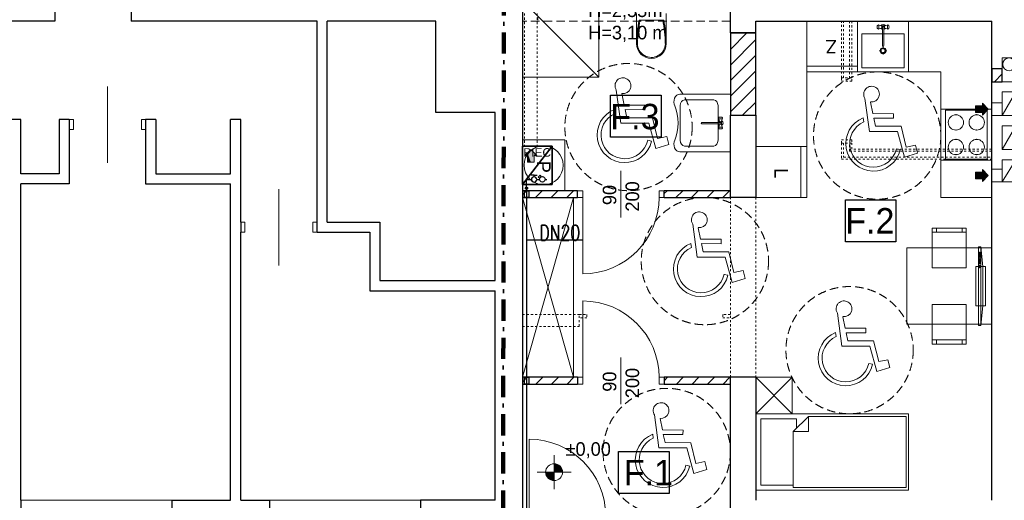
# Model space of a CAD drawing. Extents: x -220425 to -32551, y -64521 to 77206.
# Tile 11 of 59: x -193297 to -181694, y -9595 to -3929. Entities that reach past the tile are written whole.
import ezdxf
from ezdxf.lldxf.tags import DXFTag

# ---------------------------------------------------------------- set-up
doc = ezdxf.new("R2010")
doc.units = 0
doc.header["$MEASUREMENT"] = 0
for name, pattern in [('Hidden Line', [50, 25, -25]), ('Krawędzie ukryte', [150, 100, -50]), ('Kreski i kropki', [450, 250, -100, 0, -100]), ('MITTE', [50.8, 31.75, -6.35, 6.35, -6.35])]:
    doc.linetypes.add(name, pattern=pattern)
for name, color, linetype in [('#op-kan-san', 3, 'Continuous'), ('#opisy', 252, 'Continuous'), ('_MK_opis gazu', 3, 'Continuous'), ('armatura', 6, 'Continuous'), ('Drzwi ArchiCAD', 7, 'Continuous')]:
    doc.layers.add(name, color=color, linetype=linetype)
for name, color, linetype, lineweight, true_color in [('Arch drzwi_Nr_Pióra__4', 7, 'Continuous', 9, 0x029e21), ('Arch okna_Nr_Pióra__4', 7, 'Continuous', 9, 0x029e21), ('Arch wyposarzenie_Nr_Pióra__2', 7, 'Continuous', 13, 0x7f7f7f), ('Arch wyposarzenie_Nr_Pióra__9', 7, 'Continuous', 13, 0x3dad99), ('Arch wyposazenie_Nr_Pióra__3', 7, 'Continuous', 18, 0xff6600), ('Arch wyposazenie_Nr_Pióra__9', 7, 'Continuous', 13, 0x3dad99)]:
    doc.layers.add(name, color=color, linetype=linetype, lineweight=lineweight, true_color=true_color)
for name, color, linetype, lineweight in [('Arch kominy_Nr_Pióra__1', 7, 'Continuous', 25), ('Arch kominy_Nr_Pióra__21', 7, 'Continuous', 9), ('Arch opisy_Nr_Pióra__21', 7, 'Continuous', 9), ('Arch wyposazenie_Nr_Pióra__26', 5, 'Continuous', 35), ('Arch ściany nośne_Nr_Pióra__21', 7, 'Continuous', 9), ('Arch ściany nośne_Nr_Pióra__27', 7, 'Continuous', 30), ('Drzwi ArchiCAD_Nr_Pióra__27', 7, 'Continuous', 30), ('Drzwi ArchiCAD_Nr_Pióra__5', 7, 'Continuous', 13), ('INWENT KONST. DREWNIANA_Nr_Pióra__20', 1, 'Continuous', 100), ('INWENT RZĘDNE_Nr_Pióra__21', 7, 'Continuous', 9), ('INWENT WYMIARY_Nr_Pióra__21', 7, 'Continuous', 9), ('INWENT. DRZWI_Nr_Pióra__101', 8, 'Continuous', 13), ('INWENT. DRZWI_Nr_Pióra__5', 7, 'Continuous', 13), ('INWENT. OKNA_Nr_Pióra__5', 7, 'Continuous', 13), ('INWENT.ŚCIANY_Nr_Pióra__1', 7, 'Continuous', 25), ('INWENT.ŚCIANY_Nr_Pióra__101', 8, 'Continuous', 13), ('INWENT.ŚCIANY_Nr_Pióra__5', 7, 'Continuous', 13), ('IS_Zimna_woda', 5, 'SOLID', 30), ('Istniejące kominy_Nr_Pióra__5', 7, 'Continuous', 13), ('Istniejące stropy_Nr_Pióra__5', 7, 'Continuous', 13)]:
    doc.layers.add(name, color=color, linetype=linetype, lineweight=lineweight)
doc.styles.add('GENERATED_STYLE_2', font='txt')
doc.styles.add('GENERATED_STYLE_4', font='txt')
doc.styles.add('GENERATED_STYLE_6', font='txt')
doc.styles.add('GENERATED_STYLE_8', font='arial.ttf')
doc.styles.add('ROMANS', font='romans.shx', dxfattribs={"width": 0.85, "height": 0.11})
tags = doc.linetypes.add('SOLID', pattern=[10, 10, 0]).pattern_tags.tags
tags[6:7] = [DXFTag(74, 4), DXFTag(75, 0), DXFTag(340, '0'), DXFTag(46, 0.0), DXFTag(50, 0.0), DXFTag(44, 0.0), DXFTag(45, 0.0)]
tags[4:5] = [DXFTag(74, 4), DXFTag(75, 0), DXFTag(340, '0'), DXFTag(46, 0.0), DXFTag(50, 0.0), DXFTag(44, 0.0), DXFTag(45, 0.0)]
pattern_1 = [(45, (197252.38, 10015.15), (-91.92388, 91.92388), [])]

# ---------------------------------------------------------------- blocks, each defined once
blk = doc.blocks.new('A$C68B6B573')
at = {"layer": 'Arch ściany nośne_Nr_Pióra__21', "linetype": 'Continuous'}
h = blk.add_hatch(dxfattribs=at)
h.set_pattern_fill('Common_Brick', color=252, style=0, pattern_type=2)
h.set_pattern_definition(pattern_1)
h.paths.add_polyline_path([(12330, 5930), (12330, 4960), (12630, 4960), (12630, 5930)], flags=0)
h = blk.add_hatch(dxfattribs=at)
h.set_pattern_fill('Common_Brick', color=252, style=0, pattern_type=2)
h.set_pattern_definition(pattern_1)
h.paths.add_polyline_path([(15535, 5355), (15535, 5505), (15410, 5505), (15410, 5355)], flags=0)
h = blk.add_hatch(dxfattribs=at)
h.set_pattern_fill('Common_Brick', color=252, style=0, pattern_type=2)
h.set_pattern_definition(pattern_1)
h.paths.add_polyline_path([(9880, 3990), (10530, 3990), (10530, 4070), (9880, 4070)], flags=0)
h = blk.add_hatch(dxfattribs=at)
h.set_pattern_fill('Common_Brick', color=252, style=0, pattern_type=2)
h.set_pattern_definition(pattern_1)
h.paths.add_polyline_path([(11550, 3990), (12330, 3990), (12330, 4070), (11550, 4070)], flags=0)
h = blk.add_hatch(dxfattribs=at)
h.set_pattern_fill('Common_Brick', color=252, style=0, pattern_type=2)
h.set_pattern_definition(pattern_1)
h.paths.add_polyline_path([(9880, 1790), (10530, 1790), (10530, 1870), (9880, 1870)], flags=0)
h = blk.add_hatch(dxfattribs=at)
h.set_pattern_fill('Common_Brick', color=252, style=0, pattern_type=2)
h.set_pattern_definition(pattern_1)
h.paths.add_polyline_path([(12330, 1870), (11550, 1870), (11550, 1790), (12330, 1790)], flags=0)
at = {"layer": 'INWENT RZĘDNE_Nr_Pióra__21', "linetype": 'Continuous'}
for points in [[(10253, 752), (10353, 752), (10345, 790), (10324, 823), (10291, 845), (10253, 852)], [(10253, 752), (10153, 752), (10161, 714), (10182, 681), (10215, 660), (10253, 652)]]:
    blk.add_hatch(color=252, dxfattribs=at).paths.add_polyline_path(points, flags=0)
at = {"color": 252}
for p, q in [((10918, 4702), (10918, 5196)), ((10918, 5196), (11514, 5196)), ((11514, 5196), (11514, 4702)), ((11514, 4702), (10918, 4702)), ((13686, 3467), (13686, 3962)), ((13686, 3962), (14282, 3962)), ((14282, 3962), (14282, 3467)), ((14282, 3467), (13686, 3467)), ((11012, 500), (11012, 994)), ((11012, 994), (11608, 994)), ((11608, 994), (11608, 500)), ((11608, 500), (11012, 500))]:
    blk.add_line(p, q, dxfattribs=at)
at = {"layer": 'Arch kominy_Nr_Pióra__1', "color": 252, "linetype": 'Continuous'}
for points in [[(15300, 4990), (15220, 5070), (15300, 5070)], [(15220, 4990), (15220, 5070), (15300, 4990)], [(15300, 4960), (15300, 5100), (15370, 5030)], [(9980, 4405), (9940, 4515), (9980, 4555)], [(10020, 4405), (9980, 4555), (10020, 4515)], [(9980, 4405), (9980, 4555), (10020, 4405)], [(9940, 4485), (9910, 4485), (9940, 4515)], [(9940, 4405), (9940, 4515), (9980, 4405)], [(10020, 4485), (10020, 4515), (10050, 4485)], [(15300, 4180), (15300, 4320), (15370, 4250)], [(15300, 4210), (15220, 4290), (15300, 4290)], [(15220, 4210), (15220, 4290), (15300, 4210)]]:
    blk.add_solid(points, dxfattribs=at)
at = {"layer": 'Arch kominy_Nr_Pióra__21', "color": 252, "linetype": 'Hidden Line'}
for p, q in [((9905, 6310), (9905, 4595)), ((10055, 6310), (10055, 4595)), ((9905, 4595), (10055, 4595))]:
    blk.add_line(p, q, dxfattribs=at)
at = {"layer": 'Arch kominy_Nr_Pióra__21', "color": 252, "linetype": 'Continuous'}
for p, q in [((15220, 5070), (15300, 5070)), ((15220, 5070), (15220, 4990)), ((15220, 4990), (15300, 4990)), ((15300, 5100), (15370, 5030)), ((15300, 5070), (15300, 5100)), ((15370, 5030), (15300, 4960)), ((15300, 4990), (15300, 4960)), ((15535, 5105), (15410, 5105)), ((15410, 5105), (15410, 4955)), ((15535, 4955), (15410, 4955)), ((9910, 4485), (9980, 4555)), ((9980, 4555), (10050, 4485)), ((9940, 4485), (9910, 4485)), ((9940, 4405), (9940, 4485)), ((10020, 4405), (10020, 4485)), ((10020, 4485), (10050, 4485)), ((9940, 4405), (10020, 4405)), ((15300, 4320), (15370, 4250)), ((15300, 4290), (15300, 4320)), ((15535, 4325), (15410, 4325)), ((15410, 4325), (15410, 4175)), ((15220, 4290), (15300, 4290)), ((15220, 4290), (15220, 4210)), ((15220, 4210), (15300, 4210)), ((15370, 4250), (15300, 4180)), ((15300, 4210), (15300, 4180)), ((15535, 4175), (15410, 4175))]:
    blk.add_line(p, q, dxfattribs=at)
blk.add_circle((15615, 5560), 75, dxfattribs=at)
at = {"layer": 'Arch okna_Nr_Pióra__4', "color": 252, "linetype": 'Continuous'}
for p, q in [((11040, 4305), (11040, 3755)), ((11040, 1555), (11040, 2105)), ((9960, 240), (9960, 1140))]:
    blk.add_line(p, q, dxfattribs=at)
blk.add_arc((9960, 240), 900, 0, 90, dxfattribs=at)
at = {"layer": 'Arch opisy_Nr_Pióra__21', "color": 252, "linetype": 'Continuous'}
for p, q in [((10918, 4702), (10918, 5196)), ((10918, 5196), (11514, 5196)), ((11514, 5196), (11514, 4702)), ((11514, 4702), (10918, 4702)), ((13686, 3467), (13686, 3962)), ((13686, 3962), (14282, 3962)), ((14282, 3962), (14282, 3467)), ((14282, 3467), (13686, 3467)), ((11012, 500), (11012, 994)), ((11012, 994), (11608, 994)), ((11608, 994), (11608, 500)), ((11608, 500), (11012, 500))]:
    blk.add_line(p, q, dxfattribs=at)
at = {"layer": 'Arch opisy_Nr_Pióra__21', "color": 252, "linetype": 'Krawędzie ukryte'}
for centre in [(11130, 4820), (14060, 4720), (12030, 3240), (13735, 2190), (11580, 990)]:
    blk.add_circle(centre, 750, dxfattribs=at)
at = {"layer": 'Arch wyposarzenie_Nr_Pióra__2', "color": 252, "linetype": 'Continuous'}
for p, q in [((10986, 5257), (11038, 4868)), ((11079, 5079), (11052, 5214)), ((13916, 5157), (13968, 4768)), ((14009, 4979), (13982, 5114)), ((10965, 5028), (10972, 4981)), ((11323, 5078), (11079, 5079)), ((11090, 5026), (11322, 5025)), ((11110, 4930), (11090, 5026)), ((11322, 5025), (11323, 5078)), ((11413, 4929), (11110, 4930)), ((11473, 4685), (11413, 4929)), ((13895, 4928), (13902, 4881)), ((14253, 4978), (14009, 4979)), ((14020, 4926), (14252, 4925)), ((14040, 4830), (14020, 4926)), ((14252, 4925), (14253, 4978)), ((11038, 4868), (11369, 4867)), ((11369, 4867), (11451, 4567)), ((13968, 4768), (14299, 4767)), ((14343, 4829), (14040, 4830)), ((14299, 4767), (14381, 4467)), ((14403, 4585), (14343, 4829)), ((11402, 4654), (11357, 4664)), ((11581, 4708), (11473, 4685)), ((11604, 4614), (11581, 4708)), ((11451, 4567), (11604, 4614)), ((14332, 4554), (14287, 4564)), ((14511, 4608), (14403, 4585)), ((14534, 4514), (14511, 4608)), ((14381, 4467), (14534, 4514)), ((11886, 3677), (11938, 3288)), ((11979, 3499), (11952, 3634)), ((12223, 3498), (11979, 3499)), ((12222, 3445), (12223, 3498)), ((11865, 3448), (11872, 3401)), ((11990, 3446), (12222, 3445)), ((12010, 3350), (11990, 3446)), ((11938, 3288), (12269, 3287)), ((12313, 3349), (12010, 3350)), ((12269, 3287), (12351, 2987)), ((12373, 3105), (12313, 3349)), ((12302, 3074), (12257, 3084)), ((12351, 2987), (12504, 3034)), ((12481, 3128), (12373, 3105)), ((12504, 3034), (12481, 3128)), ((13591, 2627), (13643, 2238)), ((13684, 2449), (13657, 2584)), ((13928, 2448), (13684, 2449)), ((13927, 2395), (13928, 2448)), ((13570, 2398), (13577, 2351)), ((13695, 2396), (13927, 2395)), ((13715, 2300), (13695, 2396)), ((13643, 2238), (13974, 2237)), ((14018, 2299), (13715, 2300)), ((13974, 2237), (14056, 1937)), ((14078, 2055), (14018, 2299)), ((14007, 2024), (13962, 2034)), ((14056, 1937), (14209, 1984)), ((14186, 2078), (14078, 2055)), ((14209, 1984), (14186, 2078)), ((11436, 1427), (11488, 1038)), ((11529, 1249), (11502, 1384)), ((11415, 1198), (11422, 1151)), ((11773, 1248), (11529, 1249)), ((11540, 1196), (11772, 1195)), ((11560, 1100), (11540, 1196)), ((11772, 1195), (11773, 1248)), ((11863, 1099), (11560, 1100)), ((11923, 855), (11863, 1099)), ((11488, 1038), (11819, 1037)), ((11819, 1037), (11901, 737)), ((11852, 824), (11807, 834)), ((12031, 878), (11923, 855)), ((12054, 784), (12031, 878)), ((11901, 737), (12054, 784))]:
    blk.add_line(p, q, dxfattribs=at)
for centre, major_axis, start_param, end_param in [((11064, 5308), (92.9, 0), 4.583801, 10.008202), ((13994, 5208), (92.9, 0), 4.583801, 10.008202), ((11085, 4726), (325, 0), 1.947533, 6.059917), ((11085, 4726), (279, 0), 1.989195, 6.059917), ((14015, 4626), (325, 0), 1.947533, 6.059917), ((14015, 4626), (279, 0), 1.989195, 6.059917), ((11964, 3728), (92.9, 0), 4.583801, 10.008202), ((11985, 3146), (325, 0), 1.947533, 6.059917), ((11985, 3146), (279, 0), 1.989195, 6.059917), ((13669, 2678), (92.9, 0), 4.583801, 10.008202), ((13690, 2096), (325, 0), 1.947533, 6.059917), ((13690, 2096), (279, 0), 1.989195, 6.059917), ((11514, 1478), (92.9, 0), 4.583801, 10.008202), ((11535, 896), (325, 0), 1.947533, 6.059917), ((11535, 896), (279, 0), 1.989195, 6.059917)]:
    blk.add_ellipse(centre, major_axis=major_axis, ratio=0.999933, start_param=start_param, end_param=end_param, dxfattribs=at)
at = {"layer": 'Arch wyposarzenie_Nr_Pióra__9', "color": 252, "linetype": 'Continuous'}
for p, q in [((9880, 6310), (10780, 5410)), ((10780, 5410), (10780, 6310)), ((10060, 6114), (10060, 6079)), ((14061, 6010), (14060, 6003)), ((14060, 6003), (14060, 5997)), ((14060, 5997), (14061, 5990)), ((14062, 6015), (14061, 6010)), ((14061, 5990), (14062, 5985)), ((14064, 6019), (14062, 6015)), ((14062, 5985), (14064, 5981)), ((14070, 6023), (14064, 6019)), ((14070, 5977), (14064, 5981)), ((14072, 6024), (14070, 6023)), ((14070, 5977), (14072, 5976)), ((14110, 6012), (14072, 6024)), ((14075, 6023), (14072, 6024)), ((14110, 5988), (14072, 5976)), ((14072, 5976), (14075, 5977)), ((14078, 6018), (14075, 6023)), ((14075, 5977), (14078, 5982)), ((14080, 6012), (14078, 6018)), ((14078, 5982), (14080, 5988)), ((14080, 6004), (14080, 6012)), ((14080, 5996), (14080, 6004)), ((14080, 5988), (14080, 5996)), ((14122, 6001), (14122, 5781)), ((14138, 5781), (14138, 6001)), ((14150, 6012), (14188, 6024)), ((14150, 5988), (14188, 5976)), ((14182, 6018), (14180, 6012)), ((14180, 6012), (14180, 6004)), ((14180, 6004), (14180, 5996)), ((14180, 5996), (14180, 5988)), ((14180, 5988), (14182, 5982)), ((14185, 6023), (14182, 6018)), ((14182, 5982), (14185, 5977)), ((14188, 6024), (14185, 6023)), ((14185, 5977), (14188, 5976)), ((14190, 6023), (14188, 6024)), ((14188, 5976), (14190, 5977)), ((14190, 6023), (14196, 6019)), ((14190, 5977), (14196, 5981)), ((14198, 6015), (14196, 6019)), ((14196, 5981), (14198, 5985)), ((14199, 6010), (14198, 6015)), ((14198, 5985), (14199, 5990)), ((14200, 6003), (14199, 6010)), ((14199, 5990), (14200, 5997)), ((14200, 5997), (14200, 6003)), ((14113, 5720), (14085, 5720)), ((14130, 5737), (14130, 5765)), ((14130, 5675), (14130, 5703)), ((14175, 5720), (14147, 5720)), ((10780, 5410), (9880, 5410)), ((12330, 5208), (11733, 5208)), ((11791, 5140), (12134, 5140)), ((12330, 4528), (12330, 5208)), ((11740, 4664), (11740, 5072)), ((12185, 4664), (12185, 5072)), ((11995, 4876), (12216, 4876)), ((12190, 4926), (12192, 4929)), ((12202, 4888), (12190, 4926)), ((12192, 4923), (12190, 4926)), ((12192, 4929), (12195, 4934)), ((12196, 4921), (12192, 4923)), ((12195, 4934), (12199, 4936)), ((12202, 4919), (12196, 4921)), ((12199, 4936), (12204, 4937)), ((12210, 4918), (12202, 4919)), ((12204, 4937), (12211, 4938)), ((12218, 4918), (12210, 4918)), ((12211, 4938), (12218, 4938)), ((12218, 4938), (12224, 4937)), ((12226, 4919), (12218, 4918)), ((12224, 4937), (12229, 4936)), ((12226, 4888), (12238, 4926)), ((12233, 4921), (12226, 4919)), ((12229, 4936), (12233, 4934)), ((12237, 4929), (12233, 4934)), ((12237, 4923), (12233, 4921)), ((12237, 4929), (12238, 4926)), ((12238, 4926), (12237, 4923)), ((12216, 4860), (11995, 4860)), ((12202, 4848), (12190, 4811)), ((12190, 4811), (12192, 4813)), ((12192, 4808), (12190, 4811)), ((12192, 4813), (12196, 4816)), ((12192, 4808), (12195, 4803)), ((12199, 4801), (12195, 4803)), ((12196, 4816), (12202, 4818)), ((12204, 4799), (12199, 4801)), ((12202, 4818), (12210, 4819)), ((12211, 4798), (12204, 4799)), ((12210, 4819), (12218, 4819)), ((12218, 4798), (12211, 4798)), ((12218, 4819), (12226, 4818)), ((12224, 4799), (12218, 4798)), ((12229, 4801), (12224, 4799)), ((12226, 4848), (12238, 4811)), ((12226, 4818), (12233, 4816)), ((12233, 4803), (12229, 4801)), ((12233, 4816), (12237, 4813)), ((12237, 4808), (12233, 4803)), ((12237, 4813), (12238, 4811)), ((12238, 4811), (12237, 4808)), ((11733, 4528), (12330, 4528)), ((12134, 4596), (11791, 4596))]:
    blk.add_line(p, q, dxfattribs=at)
for centre, radius in [((14130, 5720), 35), ((14130, 5720), 25), ((10130, 4370), 230)]:
    blk.add_circle(centre, radius, dxfattribs=at)
for centre, radius, start, end in [((14130, 6000), 30, 27.9765, 152.0235), ((14130, 6000), 30, 207.9765, 254.7747), ((14130, 6000), 16.8, 298.0549, 241.9451), ((14130, 6000), 8, 10, 170), ((14130, 6000), 30, 285.2253, 332.0235), ((14130, 5781), 7.88, 180, 0), ((11995, 4868), 7.88, 90, 270), ((12214, 4868), 30, 117.9765, 164.7747), ((12214, 4868), 16.8, 208.0549, 151.9451), ((12214, 4868), 8, 280, 80), ((12214, 4868), 30, 297.9765, 62.0235), ((12214, 4868), 30, 195.2253, 242.0235)]:
    blk.add_arc(centre, radius, start, end, dxfattribs=at)
for centre, major_axis, start_param, end_param in [((11733, 5118), (0, 90.2), 0, 2.147669), ((11792, 5071), (0, 69.5), 0.021486, 1.549311), ((12133, 5071), (0, 69.5), 4.733875, 6.2617), ((11413, 4868), (0, 405), 4.18494, 5.236377), ((11733, 4618), (0, 90.2), 0.993924, 3.141593), ((11792, 4666), (0, 69.5), 1.592282, 3.120107), ((12133, 4666), (0, 69.5), 3.163078, 4.690903)]:
    blk.add_ellipse(centre, major_axis=major_axis, ratio=0.746013, start_param=start_param, end_param=end_param, dxfattribs=at)
at = {"layer": 'Arch wyposazenie_Nr_Pióra__26', "color": 252, "linetype": 'Continuous'}
for p, q in [((10230, 4595), (9880, 4145)), ((9880, 4595), (10230, 4595)), ((9880, 4145), (9880, 4595)), ((10230, 4595), (10230, 4145)), ((10230, 4145), (9880, 4145))]:
    blk.add_line(p, q, dxfattribs=at)
at = {"layer": 'Arch wyposazenie_Nr_Pióra__3', "color": 252, "linetype": 'Continuous'}
for p, q in [((15410, 5030), (14810, 5030)), ((14810, 4430), (14810, 5030)), ((15355, 5020), (14865, 5020)), ((14865, 5020), (14865, 4440)), ((15355, 4440), (15355, 5020)), ((15410, 4430), (15410, 5030)), ((15410, 4430), (14810, 4430)), ((14865, 4440), (15355, 4440))]:
    blk.add_line(p, q, dxfattribs=at)
for centre, start, end in [((14988, 4875), 90, 270), ((14988, 4875), 270, 90), ((15233, 4875), 90, 270), ((15233, 4875), 270, 90), ((14988, 4585), 90, 270), ((14988, 4585), 270, 90), ((15233, 4585), 90, 270), ((15233, 4585), 270, 90)]:
    blk.add_arc(centre, 90, start, end, dxfattribs=at)
for p in [(14988, 4965), (15233, 4965), (14988, 4785), (15233, 4785), (14988, 4675), (15233, 4675), (14988, 4495), (15233, 4495)]:
    blk.add_point(p, dxfattribs=at)
at = {"layer": 'Arch wyposazenie_Nr_Pióra__9', "color": 252, "linetype": 'Continuous'}
for p, q in [((11225, 5804), (11225, 6160)), ((11575, 5804), (11575, 6160)), ((11545, 6082), (11255, 6082)), ((13230, 5470), (13230, 6070)), ((13230, 6070), (13830, 6070)), ((13830, 5470), (13830, 6070)), ((13830, 6070), (13830, 5470)), ((13830, 6070), (14430, 6070)), ((14430, 5470), (14430, 6070)), ((13830, 6020), (13830, 5520)), ((13880, 5920), (14380, 5920)), ((13880, 5520), (13880, 5920)), ((14380, 5920), (14380, 5520)), ((13830, 5540), (13230, 5540)), ((13230, 5470), (14810, 5470)), ((13230, 3990), (13230, 5470)), ((13830, 5470), (13230, 5470)), ((13830, 5470), (14430, 5470)), ((14380, 5520), (13880, 5520)), ((14810, 5470), (14810, 3990)), ((9880, 4670), (10380, 4670)), ((9880, 4070), (9880, 4670)), ((10380, 4670), (10380, 4070)), ((13230, 4590), (12630, 4590)), ((12630, 4590), (12630, 3990)), ((13160, 3990), (13160, 4590)), ((13230, 3990), (13230, 4590)), ((10380, 4070), (9880, 4070)), ((10480, 3990), (9880, 1870)), ((10480, 1870), (9880, 3990)), ((10480, 3990), (10480, 1870)), ((12630, 3990), (13230, 3990)), ((14810, 3990), (15410, 3990)), ((14710, 3630), (14710, 3160)), ((15110, 3630), (14710, 3630)), ((14760, 3580), (14760, 3630)), ((15060, 3580), (15060, 3630)), ((15110, 3160), (15110, 3630)), ((14710, 3580), (15110, 3580)), ((15410, 3395), (14410, 3395)), ((14410, 3395), (14410, 2495)), ((15255, 3408), (15280, 3408)), ((15255, 2482), (15255, 3408)), ((15280, 3408), (15305, 3176)), ((15280, 2482), (15280, 3408)), ((15410, 2495), (15410, 3395)), ((15265, 3346), (15265, 3284)), ((15271, 3346), (15265, 3346)), ((15265, 3284), (15271, 3284)), ((15271, 3269), (15265, 3269)), ((15265, 3269), (15265, 3207)), ((15271, 3284), (15271, 3346)), ((15271, 3207), (15271, 3269)), ((14710, 3160), (15110, 3160)), ((15222, 2714), (15222, 3176)), ((15222, 3176), (15338, 3176)), ((15265, 3207), (15271, 3207)), ((15265, 3192), (15265, 3161)), ((15271, 3192), (15265, 3192)), ((15265, 3161), (15271, 3161)), ((15271, 3161), (15271, 3192)), ((15305, 3176), (15305, 2714)), ((15338, 3176), (15338, 2714)), ((14710, 2260), (14710, 2730)), ((14710, 2730), (15110, 2730)), ((15110, 2730), (15110, 2260)), ((15338, 2714), (15222, 2714)), ((15305, 2714), (15280, 2482)), ((14410, 2495), (15410, 2495)), ((15280, 2482), (15255, 2482)), ((14710, 2310), (15110, 2310)), ((15110, 2260), (14710, 2260)), ((14760, 2310), (14760, 2260)), ((15060, 2310), (15060, 2260)), ((13060, 1870), (12630, 1870)), ((13060, 1870), (12630, 1440)), ((13060, 1440), (12630, 1870)), ((13060, 1440), (13060, 1870)), ((12630, 1440), (13030, 1440)), ((12630, 1440), (12630, 540)), ((12630, 1440), (14430, 1440)), ((13070, 1230), (13250, 1410)), ((13250, 1410), (13250, 1230)), ((13250, 1410), (14400, 1410)), ((14400, 1410), (14400, 570)), ((14430, 1440), (14430, 540)), ((12690, 1380), (13110, 1380)), ((12690, 600), (12690, 1380)), ((13110, 1380), (13110, 1270)), ((13110, 1270), (13070, 1230)), ((13070, 1230), (13250, 1230)), ((13070, 570), (13070, 1230)), ((13070, 1230), (13070, 600)), ((13070, 600), (12690, 600)), ((14430, 540), (12630, 540)), ((14400, 570), (13070, 570))]:
    blk.add_line(p, q, dxfattribs=at)
for centre, major_axis, start_param, end_param in [((12726, 5784), (1501, 0), 2.940225, 3.128195), ((12726, 5784), (1490, 0), 2.938667, 3.128195), ((10074, 5784), (1490, 0), 0.013398, 0.202926), ((10074, 5784), (1501, 0), 0.013398, 0.201367), ((11400, 5804), (175, 0), 3.141593, 6.283185), ((11400, 5804), (164, 0), 3.126427, 6.283185)]:
    blk.add_ellipse(centre, major_axis=major_axis, ratio=0.99359, start_param=start_param, end_param=end_param, dxfattribs=at)
at = {"layer": 'Arch ściany nośne_Nr_Pióra__27', "color": 252, "linetype": 'Continuous'}
for p, q in [((12630, 5930), (12330, 5930)), ((12330, 5930), (12330, 4960)), ((12630, 4960), (12630, 5930)), ((15410, 5505), (15410, 5355)), ((15535, 5505), (15410, 5505)), ((15535, 5355), (15535, 5505)), ((15410, 5355), (15535, 5355)), ((12330, 4960), (12630, 4960)), ((9880, 4070), (9880, 3990)), ((10530, 4070), (9880, 4070)), ((10530, 3990), (10530, 4070)), ((12330, 4070), (11550, 4070)), ((11550, 3990), (11550, 4070)), ((12330, 3990), (12330, 4070)), ((9880, 3990), (10530, 3990)), ((11550, 3990), (12330, 3990)), ((9880, 1870), (9880, 1790)), ((10530, 1870), (9880, 1870)), ((10530, 1870), (10530, 1790)), ((12330, 1870), (11550, 1870)), ((11550, 1870), (11550, 1790)), ((12330, 1790), (12330, 1870)), ((9880, 1790), (10530, 1790)), ((11550, 1790), (12330, 1790))]:
    blk.add_line(p, q, dxfattribs=at)
at = {"layer": 'Drzwi ArchiCAD_Nr_Pióra__27', "color": 252, "linetype": 'Continuous'}
for p, q in [((10530, 3990), (10530, 4070)), ((11550, 3990), (11550, 4070)), ((10530, 1870), (10530, 1790)), ((11550, 1870), (11550, 1790))]:
    blk.add_line(p, q, dxfattribs=at)
at = {"layer": 'Drzwi ArchiCAD_Nr_Pióra__5', "color": 252, "linetype": 'Continuous'}
for p, q in [((10530, 4070), (10530, 3990)), ((10590, 4070), (10530, 4070)), ((10590, 3990), (10590, 4070)), ((11490, 4070), (11490, 3990)), ((11550, 4070), (11490, 4070)), ((11550, 3990), (11550, 4070)), ((10530, 3990), (10590, 3990)), ((10590, 3990), (10590, 3090)), ((11490, 3990), (11550, 3990)), ((10590, 1870), (10590, 2770)), ((10530, 1790), (10530, 1870)), ((10530, 1870), (10590, 1870)), ((10590, 1870), (10590, 1790)), ((11490, 1870), (11550, 1870)), ((11490, 1790), (11490, 1870)), ((11550, 1870), (11550, 1790)), ((10590, 1790), (10530, 1790)), ((11550, 1790), (11490, 1790))]:
    blk.add_line(p, q, dxfattribs=at)
for centre, start, end in [((10590, 3990), 270, 0), ((10590, 1870), 0, 90)]:
    blk.add_arc(centre, 900, start, end, dxfattribs=at)
at = {"layer": 'INWENT KONST. DREWNIANA_Nr_Pióra__20', "color": 252, "linetype": 'Kreski i kropki'}
blk.add_line((9662, 6387), (9651, 22), dxfattribs=at)
at = {"layer": 'INWENT RZĘDNE_Nr_Pióra__21', "color": 252, "linetype": 'Continuous'}
for p, q in [((10253, 552), (10253, 952)), ((10053, 752), (10453, 752))]:
    blk.add_line(p, q, dxfattribs=at)
blk.add_circle((10253, 752), 100, dxfattribs=at)
at = {"layer": 'INWENT. DRZWI_Nr_Pióra__101', "color": 252, "linetype": 'Hidden Line'}
for p, q in [((13640, 5400), (13640, 5360)), ((13640, 5360), (13760, 5360)), ((13760, 5360), (13760, 5400)), ((13640, 4670), (13760, 4670)), ((13640, 4630), (13640, 4670)), ((13760, 4670), (13760, 4630)), ((10550, 2610), (10640, 2610)), ((10640, 2570), (10550, 2570)), ((10640, 2610), (10640, 2570)), ((12240, 2610), (12240, 2570)), ((12330, 2610), (12240, 2610)), ((12240, 2570), (12330, 2570))]:
    blk.add_line(p, q, dxfattribs=at)
at = {"layer": 'INWENT. DRZWI_Nr_Pióra__5', "color": 252, "linetype": 'Continuous'}
for p, q in [((4990, 5300), (4990, 4400)), ((4540, 4910), (4590, 4910)), ((4590, 4910), (4590, 4790)), ((5390, 4910), (5390, 4790)), ((5440, 4910), (5390, 4910)), ((4590, 4790), (4540, 4790)), ((5390, 4790), (5440, 4790)), ((7010, 4090), (7010, 3190)), ((6560, 3700), (6610, 3700)), ((6610, 3700), (6610, 3580)), ((7410, 3700), (7410, 3580)), ((7460, 3700), (7410, 3700)), ((6610, 3580), (6560, 3580)), ((7410, 3580), (7460, 3580))]:
    blk.add_line(p, q, dxfattribs=at)
at = {"layer": 'INWENT. OKNA_Nr_Pióra__5', "color": 252, "linetype": 'Continuous'}
for p, q in [((5750, 420), (3970, 420)), ((8680, 420), (6900, 420))]:
    blk.add_line(p, q, dxfattribs=at)
at = {"layer": 'INWENT.ŚCIANY_Nr_Pióra__1', "color": 252, "linetype": 'Continuous'}
for p, q in [((4370, 6600), (4370, 6070)), ((5270, 6600), (5270, 6070)), ((9880, 6600), (9880, 0)), ((12330, 5930), (12330, 6490)), ((4370, 6070), (2900, 6070)), ((7460, 6070), (5270, 6070)), ((7460, 3580), (7460, 6070)), ((8860, 6070), (7580, 6070)), ((7580, 3700), (7580, 6070)), ((8860, 4990), (8860, 6070)), ((12630, 5930), (12630, 6070)), ((12630, 6070), (15410, 6070)), ((15410, 420), (15410, 6070)), ((12330, 5930), (12630, 5930)), ((9560, 4990), (8860, 4990)), ((9560, 3010), (9560, 4990)), ((3970, 4910), (3850, 4910)), ((3970, 4270), (3970, 4910)), ((4540, 4910), (4420, 4910)), ((4420, 4910), (4420, 4270)), ((4540, 4910), (4540, 4150)), ((5440, 4910), (5440, 4150)), ((5560, 4910), (5440, 4910)), ((5560, 4910), (5560, 4270)), ((6560, 4910), (6440, 4910)), ((6440, 4270), (6440, 4910)), ((6560, 3700), (6560, 4910)), ((12330, 3990), (12330, 4960)), ((12330, 4960), (12630, 4960)), ((12630, 4960), (12630, 3990)), ((4420, 4270), (3970, 4270)), ((5560, 4270), (6440, 4270)), ((3970, 420), (3970, 4150)), ((4540, 4150), (3970, 4150)), ((5440, 4150), (6440, 4150)), ((6440, 420), (6440, 4150)), ((12630, 3990), (12330, 3990)), ((6560, 3700), (6560, 3580)), ((7580, 3700), (8200, 3700)), ((8200, 3700), (8200, 3010)), ((6560, 420), (6560, 3580)), ((7460, 3580), (8080, 3580)), ((8080, 3580), (8080, 2890)), ((8200, 3010), (9560, 3010)), ((8080, 2890), (9560, 2890)), ((9560, 420), (9560, 2890)), ((12630, 1870), (12330, 1870)), ((12330, 0), (12330, 1870)), ((12630, 1870), (12630, 420)), ((3970, 420), (3970, 140)), ((5750, 420), (5750, 140)), ((5750, 420), (6440, 420)), ((6560, 420), (6900, 420)), ((6900, 420), (6900, 140)), ((8680, 420), (8680, 140)), ((9560, 420), (8680, 420))]:
    blk.add_line(p, q, dxfattribs=at)
at = {"layer": 'INWENT.ŚCIANY_Nr_Pióra__101', "color": 252, "linetype": 'Hidden Line'}
for p, q in [((13640, 5400), (13640, 6070)), ((13665, 5400), (13665, 6070)), ((13735, 6070), (13735, 5400)), ((13760, 6070), (13760, 5400)), ((13760, 5400), (13640, 5400)), ((13640, 4630), (13640, 4440)), ((13760, 4630), (13640, 4630)), ((13665, 4630), (13665, 4465)), ((13735, 4535), (13735, 4630)), ((15410, 4535), (13735, 4535)), ((13760, 4560), (13760, 4630)), ((15410, 4560), (13760, 4560)), ((13640, 4440), (15410, 4440)), ((13665, 4465), (15410, 4465)), ((12330, 1870), (12330, 3990)), ((12630, 3990), (12630, 1870)), ((9880, 2610), (10550, 2610)), ((10550, 2470), (10550, 2610)), ((9880, 2470), (10550, 2470))]:
    blk.add_line(p, q, dxfattribs=at)
at = {"layer": 'INWENT.ŚCIANY_Nr_Pióra__5', "color": 252, "linetype": 'Continuous'}
blk.add_line((13760, 6070), (13640, 6070), dxfattribs=at)
at = {"layer": 'Istniejące kominy_Nr_Pióra__5', "color": 252, "linetype": 'Continuous'}
for p, q in [((15695, 5635), (15535, 5635)), ((15535, 5355), (15535, 5635)), ((15535, 5505), (15410, 5505)), ((15535, 5355), (15410, 5355)), ((15695, 5355), (15535, 5355)), ((15535, 4955), (15535, 5235)), ((15535, 4955), (15695, 5235)), ((15695, 5235), (15535, 5235)), ((15535, 5105), (15410, 5105)), ((15535, 4955), (15410, 4955)), ((15695, 4955), (15535, 4955)), ((15535, 4555), (15535, 4835)), ((15535, 4555), (15695, 4835)), ((15695, 4835), (15535, 4835)), ((15695, 4555), (15535, 4555)), ((15535, 4175), (15535, 4435)), ((15535, 4175), (15695, 4435)), ((15695, 4435), (15535, 4435)), ((15535, 4325), (15410, 4325)), ((15535, 4175), (15410, 4175)), ((15695, 4175), (15535, 4175))]:
    blk.add_line(p, q, dxfattribs=at)
at = {"layer": 'Istniejące stropy_Nr_Pióra__5', "color": 252, "linetype": 'Krawędzie ukryte'}
blk.add_line((12330, 6070), (9880, 6070), dxfattribs=at)
at = {"layer": 'Arch drzwi_Nr_Pióra__4', "color": 252, "linetype": 'Continuous', "style": 'GENERATED_STYLE_6'}
for s, p in [('200', (11255, 3824)), ('90', (10986, 3900)), ('200', (11255, 1624)), ('90', (10986, 1700))]:
    blk.add_text(s, height=160, rotation=90, dxfattribs=at).set_placement(p)
at = {"layer": 'Arch opisy_Nr_Pióra__21', "color": 252, "linetype": 'Continuous'}
for s, height, style, p in [('F.3', 300, 'GENERATED_STYLE_4', (10916, 4794)), ('PIEC', 100, 'GENERATED_STYLE_8', (9891, 4471)), ('F.2', 300, 'GENERATED_STYLE_4', (13684, 3565)), ('F.1', 300, 'GENERATED_STYLE_4', (11074, 597))]:
    blk.add_text(s, height=height, dxfattribs=dict(at, style=style)).set_placement(p)
at = {"layer": 'Arch wyposazenie_Nr_Pióra__9', "color": 252, "linetype": 'Continuous', "style": 'GENERATED_STYLE_6'}
for s, rotation, p in [('Z', 180, (13583, 5848)), ('P', 270, (10052, 4423)), ('L', 270, (12850, 4336))]:
    blk.add_text(s, height=160, rotation=rotation, dxfattribs=at).set_placement(p)
at = {"layer": 'INWENT RZĘDNE_Nr_Pióra__21', "color": 252, "insert": (10388, 915), "char_height": 160, "attachment_point": 7, "style": 'GENERATED_STYLE_2'}
blk.add_mtext('{±0,00}', dxfattribs=at)
at = {"layer": 'INWENT WYMIARY_Nr_Pióra__21', "color": 252, "linetype": 'Continuous', "style": 'GENERATED_STYLE_2'}
for s, p in [('H=2,55m', (10655, 6117)), ('H=3,10 m', (10655, 5854))]:
    blk.add_text(s, height=160, dxfattribs=at).set_placement(p)

msp = doc.modelspace()

# ---------------------------------------------------------------- linework, layer by layer
at = {"layer": '#op-kan-san', "color": 7}
msp.add_line((-187323.56, -6525.745), (-186655.796, -6525.745), dxfattribs=at)
at = {"layer": '_MK_opis gazu', "color": 6}
for p, q in [((-187234.935, -5760.336), (-187270.498, -5760.205)), ((-187235.015, -5782.174), (-187234.935, -5760.336)), ((-187234.935, -5760.336), (-187199.372, -5760.466))]:
    msp.add_line(p, q, dxfattribs=at)
for points in [[(-187298.56, -5945.202), (-187298.56, -6025.194), (-187348.56, -6025.103), (-187348.56, -5945.11), (-187298.56, -5945.202)], [(-187298.56, -8145.202), (-187298.56, -8225.194), (-187348.56, -8225.103), (-187348.56, -8145.11), (-187298.56, -8145.202)]]:
    msp.add_lwpolyline(points, dxfattribs=at)
at = {"layer": '_MK_opis gazu', "color": 6, "extrusion": (0, 0, -1)}
msp.add_ellipse((-187235.094, -5813.302), major_axis=(-22.091, -21.93), ratio=1, start_param=3.926990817, end_param=10.210176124, dxfattribs=at)
at = {"layer": 'armatura'}
for p, q in [((-187185.504, -5783.978), (-187165.129, -5763.603)), ((-187168.167, -5801.315), (-187185.504, -5783.978)), ((-187147.792, -5780.94), (-187165.129, -5763.603))]:
    msp.add_line(p, q, dxfattribs=at)
msp.add_circle((-187137.733, -5811.374), 32.053, dxfattribs=at)
at = {"layer": 'Drzwi ArchiCAD'}
msp.add_lwpolyline([(-187323.56, -5915.542), (-187323.56, -9718.138), (-185955.052, -9718.138), (-185955.052, -10090.71)], dxfattribs=at)
at = {"layer": 'IS_Zimna_woda', "color": 2, "linetype": 'MITTE', "ltscale": 10}
for p, q in [((-187323.56, -5903.042), (-187323.56, -5811.938)), ((-187323.56, -5811.938), (-187266.192, -5811.938)), ((-187204.018, -5811.499), (-187169.786, -5811.374)), ((-187105.68, -5811.374), (-187085.053, -5811.298)), ((-187323.56, -5928.042), (-187323.56, -9718.138))]:
    msp.add_line(p, q, dxfattribs=at)
msp.add_circle((-187323.56, -5915.542), 12.5, dxfattribs=at)

# ---------------------------------------------------------------- block references
at = {"layer": 'Drzwi ArchiCAD'}
msp.add_blockref('A$C68B6B573', (-197252.38, -10015.148), dxfattribs=at)

# ---------------------------------------------------------------- texts
at = {"layer": '#opisy', "color": 3, "insert": (-187172.057, -6440.556), "char_height": 180, "width": 460.74929, "attachment_point": 4, "line_spacing_factor": 0.6, "style": 'ROMANS'}
msp.add_mtext('{\\W0.75;DN20}', dxfattribs=at)

doc.saveas('drawing.dxf')
